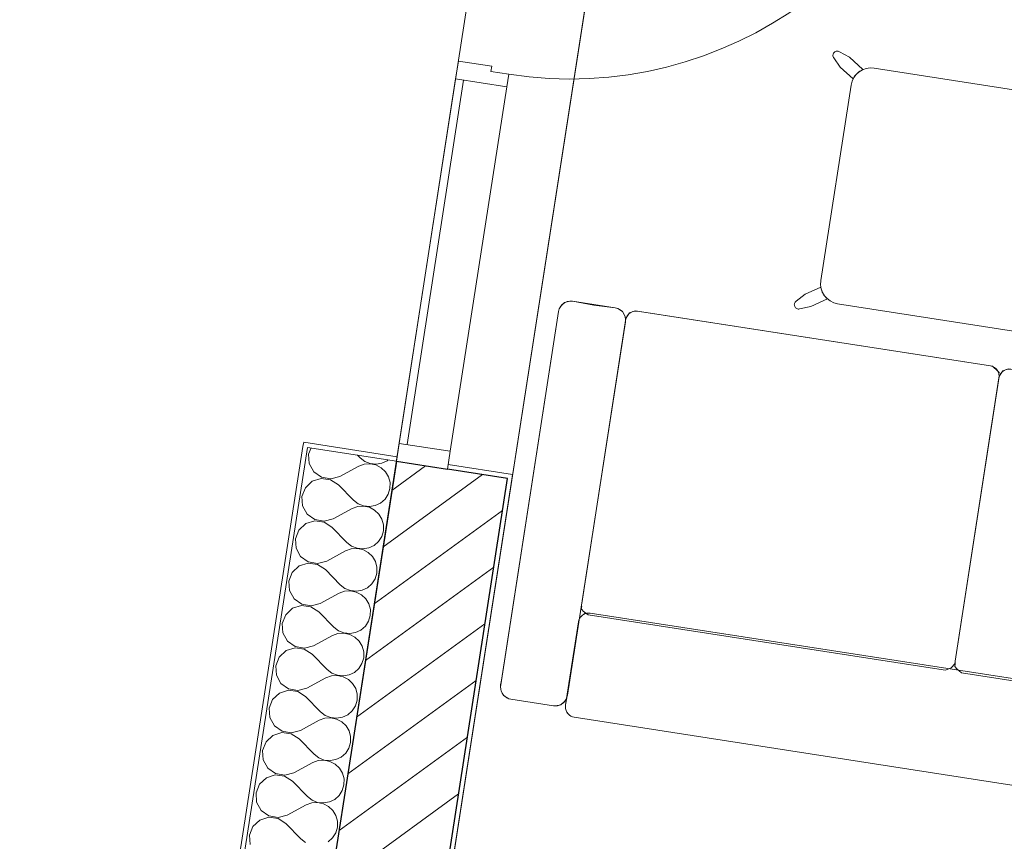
# Model space of a CAD drawing. Header units: metres. Extents: x 5509548 to 5517943, y 5680530 to 5684871.
# Tile 124 of 124: x 5516178.62 to 5516180.81, y 5683298.64 to 5683300.47. Entities that reach past the tile are written whole.
import ezdxf

# ---------------------------------------------------------------- set-up
doc = ezdxf.new("R2010")
doc.units = ezdxf.units.M
for name, color, linetype in [('Nowe_A-Balkony', 7, 'CONTINUOUS'), ('Nowe_A-Meble-Salon', 7, 'CONTINUOUS'), ('Nowe_A-Posadzki', 7, 'CONTINUOUS'), ('Nowe_A-Ściany-Zewnętrzne', 7, 'CONTINUOUS'), ('Nowe_Drzwi Archicad', 7, 'CONTINUOUS')]:
    doc.layers.add(name, color=color, linetype=linetype)
for name, color, linetype, lineweight in [('Nowe_A-Balkony_Nr_pióra__89', 7, 'CONTINUOUS', 13), ('Nowe_A-Meble-Salon_Nr_pióra__1', 7, 'CONTINUOUS', 13), ('Nowe_A-Meble-Salon_Nr_pióra__2', 8, 'CONTINUOUS', 13), ('Nowe_A-Posadzki_Nr_pióra__89', 7, 'CONTINUOUS', 13), ('Nowe_A-Ściany-Zewnętrzne_Nr_pióra__174', 7, 'CONTINUOUS', 5), ('Nowe_A-Ściany-Zewnętrzne_Nr_pióra__27', 7, 'CONTINUOUS', 25), ('Nowe_A-Ściany-Zewnętrzne_Nr_pióra__47', 7, 'CONTINUOUS', 15), ('Nowe_A-Ściany-Zewnętrzne_Nr_pióra__67', 7, 'CONTINUOUS', 13), ('Nowe_Drzwi Archicad_Nr_pióra__23', 7, 'CONTINUOUS', 15), ('Nowe_Drzwi Archicad_Nr_pióra__27', 7, 'CONTINUOUS', 25), ('Nowe_Drzwi Archicad_Nr_pióra__3', 7, 'CONTINUOUS', 13), ('Nowe_Drzwi Archicad_Nr_pióra__47', 7, 'CONTINUOUS', 15)]:
    doc.layers.add(name, color=color, linetype=linetype, lineweight=lineweight)
doc.layers.add('Nowe_A-Strefy-Parter_Nr_pióra__94', color=7, linetype='CONTINUOUS', lineweight=13, true_color=0xe4ad2c)
pattern_1 = [(0, (0, 0), (0, 86.60254037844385), [0, -50]), (0, (25, 43.30126941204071), (0, 86.60254037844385), [0, -50])]

# ---------------------------------------------------------------- blocks, each defined once
blk = doc.blocks.new('Strop_3', base_point=(64980.07224493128, -101542.597843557))
at = {"layer": 'Nowe_A-Balkony_Nr_pióra__89', "color": 7, "linetype": 'Continuous', "lineweight": 13, "flags": 128}
blk.add_lwpolyline([(64980.07224493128, -101542.597843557), (63270.07233025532, -101542.597843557), (63270.07233025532, -107892.5958496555), (64980.07224493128, -107892.5958496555)], close=True, dxfattribs=at)
blk = doc.blocks.new('Strop_4', base_point=(65240.07224493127, -99177.59784355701))
at = {"layer": 'Nowe_A-Posadzki_Nr_pióra__89', "color": 7, "linetype": 'Continuous', "lineweight": 13, "flags": 128}
blk.add_lwpolyline([(65240.07224493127, -99177.59784355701), (65240.07224493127, -116907.597843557), (90770.07224493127, -116907.597843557), (90770.07224493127, -99177.59784355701)], close=True, dxfattribs=at)
blk = doc.blocks.new('*X178')
at = {"layer": 'Nowe_A-Ściany-Zewnętrzne_Nr_pióra__174', "color": 7, "linetype": 'Continuous', "lineweight": 5}
for p, q in [((64788.1085375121, -103842.5978535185), (64784.83414969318, -103857.1428571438)), ((64892.42493851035, -103842.5978535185), (64899.11986397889, -103847.61904762)), ((64899.11986397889, -103847.61904762), (64910.61749295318, -103853.9766954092)), ((64948.98717805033, -103852.1155805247), (64959.81552709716, -103844.6750150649)), ((64959.81552709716, -103844.6750150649), (64961.53676694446, -103842.5978535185)), ((64784.83414969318, -103857.1428571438), (64789.427959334, -103877.5488021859)), ((64861.02462588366, -103895.238095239), (64899.11986397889, -103866.6666666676)), ((64910.61749295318, -103860.3090188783), (64899.11986397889, -103866.6666666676)), ((64910.61749295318, -103853.9766954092), (64923.41483563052, -103856.9504435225)), ((64923.41483563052, -103857.335270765), (64910.61749295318, -103860.3090188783)), ((64923.41483563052, -103856.9504435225), (64936.53771625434, -103856.3139204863)), ((64936.53771625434, -103857.9717938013), (64923.41483563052, -103857.335270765)), ((64936.53771625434, -103856.3139204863), (64948.98717805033, -103852.1155805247)), ((64948.98717805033, -103862.1701337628), (64936.53771625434, -103857.9717938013)), ((64959.81552709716, -103869.6106992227), (64948.98717805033, -103862.1701337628)), ((64968.19847390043, -103879.7270899), (64959.81552709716, -103869.6106992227)), ((64789.427959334, -103877.5488021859), (64802.3230586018, -103894.0176240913)), ((64973.49788101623, -103891.7492129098), (64968.19847390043, -103879.7270899)), ((64975.31034016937, -103904.7619047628), (64973.49788101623, -103891.7492129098)), ((64802.3230586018, -103894.0176240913), (64821.03146698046, -103903.3718282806)), ((64821.03146698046, -103906.151981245), (64802.3230586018, -103915.5061854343)), ((64821.03146698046, -103903.3718282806), (64841.94358406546, -103903.8066145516)), ((64841.94358406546, -103905.717194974), (64821.03146698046, -103906.151981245)), ((64841.94358406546, -103903.8066145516), (64861.02462588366, -103895.238095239)), ((64861.02462588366, -103914.2857142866), (64841.94358406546, -103905.717194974)), ((64861.02462588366, -103914.2857142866), (64899.11986397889, -103942.8571428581)), ((64973.49788101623, -103917.7745966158), (64975.31034016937, -103904.7619047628)), ((64789.427959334, -103931.9750073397), (64784.83414969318, -103952.3809523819)), ((64802.3230586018, -103915.5061854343), (64789.427959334, -103931.9750073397)), ((64959.81552709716, -103939.913110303), (64968.19847390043, -103929.7967196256)), ((64968.19847390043, -103929.7967196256), (64973.49788101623, -103917.7745966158)), ((64784.83414969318, -103952.3809523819), (64789.427959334, -103972.786897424)), ((64899.11986397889, -103942.8571428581), (64910.61749295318, -103949.2147906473)), ((64910.61749295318, -103955.5471141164), (64899.11986397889, -103961.9047619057)), ((64910.61749295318, -103949.2147906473), (64923.41483563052, -103952.1885387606)), ((64923.41483563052, -103952.5733660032), (64910.61749295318, -103955.5471141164)), ((64923.41483563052, -103952.1885387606), (64936.53771625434, -103951.5520157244)), ((64936.53771625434, -103953.2098890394), (64923.41483563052, -103952.5733660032)), ((64936.53771625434, -103951.5520157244), (64948.98717805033, -103947.3536757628)), ((64948.98717805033, -103957.4082290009), (64936.53771625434, -103953.2098890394)), ((64948.98717805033, -103947.3536757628), (64959.81552709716, -103939.913110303)), ((64959.81552709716, -103964.8487944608), (64948.98717805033, -103957.4082290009)), ((64789.427959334, -103972.786897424), (64802.3230586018, -103989.2557193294)), ((64861.02462588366, -103990.4761904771), (64899.11986397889, -103961.9047619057)), ((64968.19847390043, -103974.9651851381), (64959.81552709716, -103964.8487944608)), ((64973.49788101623, -103986.9873081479), (64968.19847390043, -103974.9651851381)), ((64802.3230586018, -103989.2557193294), (64821.03146698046, -103998.6099235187)), ((64821.03146698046, -104001.3900764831), (64802.3230586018, -104010.7442806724)), ((64821.03146698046, -103998.6099235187), (64841.94358406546, -103999.0447097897)), ((64841.94358406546, -104000.9552902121), (64821.03146698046, -104001.3900764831)), ((64841.94358406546, -103999.0447097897), (64861.02462588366, -103990.4761904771)), ((64861.02462588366, -104009.5238095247), (64841.94358406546, -104000.9552902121)), ((64975.31034016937, -104000.0000000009), (64973.49788101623, -103986.9873081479)), ((64973.49788101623, -104013.0126918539), (64975.31034016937, -104000.0000000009)), ((64802.3230586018, -104010.7442806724), (64789.427959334, -104027.2131025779)), ((64861.02462588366, -104009.5238095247), (64899.11986397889, -104038.0952380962)), ((64968.19847390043, -104025.0348148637), (64973.49788101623, -104013.0126918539)), ((64789.427959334, -104027.2131025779), (64784.83414969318, -104047.61904762)), ((64899.11986397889, -104038.0952380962), (64910.61749295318, -104044.4528858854)), ((64910.61749295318, -104044.4528858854), (64923.41483563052, -104047.4266339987)), ((64936.53771625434, -104046.7901109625), (64948.98717805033, -104042.5917710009)), ((64948.98717805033, -104042.5917710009), (64959.81552709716, -104035.1512055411)), ((64959.81552709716, -104035.1512055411), (64968.19847390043, -104025.0348148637)), ((64784.83414969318, -104047.61904762), (64789.427959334, -104068.0249926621)), ((64789.427959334, -104068.0249926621), (64802.3230586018, -104084.4938145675)), ((64861.02462588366, -104085.7142857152), (64899.11986397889, -104057.1428571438)), ((64910.61749295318, -104050.7852093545), (64899.11986397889, -104057.1428571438)), ((64923.41483563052, -104047.8114612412), (64910.61749295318, -104050.7852093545)), ((64923.41483563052, -104047.4266339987), (64936.53771625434, -104046.7901109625)), ((64936.53771625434, -104048.4479842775), (64923.41483563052, -104047.8114612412)), ((64948.98717805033, -104052.646324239), (64936.53771625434, -104048.4479842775)), ((64959.81552709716, -104060.0868896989), (64948.98717805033, -104052.646324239)), ((64968.19847390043, -104070.2032803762), (64959.81552709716, -104060.0868896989)), ((64802.3230586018, -104084.4938145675), (64821.03146698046, -104093.8480187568)), ((64841.94358406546, -104094.2828050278), (64861.02462588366, -104085.7142857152)), ((64973.49788101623, -104082.225403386), (64968.19847390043, -104070.2032803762)), ((64975.31034016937, -104095.238095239), (64973.49788101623, -104082.225403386)), ((64802.3230586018, -104105.9823759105), (64789.427959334, -104122.4511978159)), ((64821.03146698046, -104096.6281717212), (64802.3230586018, -104105.9823759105)), ((64821.03146698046, -104093.8480187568), (64841.94358406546, -104094.2828050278)), ((64841.94358406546, -104096.1933854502), (64821.03146698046, -104096.6281717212)), ((64861.02462588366, -104104.7619047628), (64841.94358406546, -104096.1933854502)), ((64861.02462588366, -104104.7619047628), (64899.11986397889, -104133.3333333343)), ((64968.19847390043, -104120.2729101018), (64973.49788101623, -104108.250787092)), ((64973.49788101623, -104108.250787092), (64975.31034016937, -104095.238095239)), ((64789.427959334, -104122.4511978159), (64784.83414969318, -104142.8571428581)), ((64899.11986397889, -104133.3333333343), (64910.61749295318, -104139.6909811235)), ((64948.98717805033, -104137.829866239), (64959.81552709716, -104130.3893007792)), ((64959.81552709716, -104130.3893007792), (64968.19847390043, -104120.2729101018)), ((64784.83414969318, -104142.8571428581), (64789.427959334, -104163.2630879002)), ((64861.02462588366, -104180.9523809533), (64899.11986397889, -104152.3809523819)), ((64910.61749295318, -104146.0233045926), (64899.11986397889, -104152.3809523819)), ((64910.61749295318, -104139.6909811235), (64923.41483563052, -104142.6647292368)), ((64923.41483563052, -104143.0495564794), (64910.61749295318, -104146.0233045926)), ((64923.41483563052, -104142.6647292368), (64936.53771625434, -104142.0282062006)), ((64936.53771625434, -104143.6860795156), (64923.41483563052, -104143.0495564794)), ((64936.53771625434, -104142.0282062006), (64948.98717805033, -104137.829866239)), ((64948.98717805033, -104147.8844194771), (64936.53771625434, -104143.6860795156)), ((64959.81552709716, -104155.324984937), (64948.98717805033, -104147.8844194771)), ((64968.19847390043, -104165.4413756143), (64959.81552709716, -104155.324984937)), ((64789.427959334, -104163.2630879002), (64802.3230586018, -104179.7319098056)), ((64973.49788101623, -104177.4634986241), (64968.19847390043, -104165.4413756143)), ((64975.31034016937, -104190.4761904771), (64973.49788101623, -104177.4634986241)), ((64802.3230586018, -104179.7319098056), (64821.03146698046, -104189.0861139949)), ((64821.03146698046, -104191.8662669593), (64802.3230586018, -104201.2204711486)), ((64821.03146698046, -104189.0861139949), (64841.94358406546, -104189.5209002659)), ((64841.94358406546, -104191.4314806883), (64821.03146698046, -104191.8662669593)), ((64841.94358406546, -104189.5209002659), (64861.02462588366, -104180.9523809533)), ((64861.02462588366, -104200.0000000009), (64841.94358406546, -104191.4314806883)), ((64973.49788101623, -104203.4888823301), (64975.31034016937, -104190.4761904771)), ((64789.427959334, -104217.689293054), (64784.83414969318, -104238.0952380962)), ((64802.3230586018, -104201.2204711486), (64789.427959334, -104217.689293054)), ((64861.02462588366, -104200.0000000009), (64899.11986397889, -104228.5714285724)), ((64959.81552709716, -104225.6273960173), (64968.19847390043, -104215.51100534)), ((64968.19847390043, -104215.51100534), (64973.49788101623, -104203.4888823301)), ((64784.83414969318, -104238.0952380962), (64789.427959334, -104258.5011831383)), ((64899.11986397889, -104228.5714285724), (64910.61749295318, -104234.9290763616)), ((64910.61749295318, -104241.2613998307), (64899.11986397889, -104247.61904762)), ((64910.61749295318, -104234.9290763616), (64923.41483563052, -104237.9028244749)), ((64923.41483563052, -104238.2876517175), (64910.61749295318, -104241.2613998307)), ((64923.41483563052, -104237.9028244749), (64936.53771625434, -104237.2663014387)), ((64936.53771625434, -104238.9241747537), (64923.41483563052, -104238.2876517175)), ((64936.53771625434, -104237.2663014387), (64948.98717805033, -104233.0679614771)), ((64948.98717805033, -104243.1225147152), (64936.53771625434, -104238.9241747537)), ((64948.98717805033, -104233.0679614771), (64959.81552709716, -104225.6273960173)), ((64959.81552709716, -104250.5630801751), (64948.98717805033, -104243.1225147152)), ((64789.427959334, -104258.5011831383), (64802.3230586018, -104274.9700050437)), ((64861.02462588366, -104276.1904761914), (64899.11986397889, -104247.61904762)), ((64968.19847390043, -104260.6794708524), (64959.81552709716, -104250.5630801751)), ((64973.49788101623, -104272.7015938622), (64968.19847390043, -104260.6794708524)), ((64802.3230586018, -104274.9700050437), (64821.03146698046, -104284.324209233)), ((64821.03146698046, -104284.324209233), (64841.94358406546, -104284.758995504)), ((64841.94358406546, -104286.6695759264), (64821.03146698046, -104287.1043621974)), ((64841.94358406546, -104284.758995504), (64861.02462588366, -104276.1904761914)), ((64861.02462588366, -104295.238095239), (64841.94358406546, -104286.6695759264)), ((64975.31034016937, -104285.7142857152), (64973.49788101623, -104272.7015938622)), ((64973.49788101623, -104298.7269775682), (64975.31034016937, -104285.7142857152)), ((64802.3230586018, -104296.4585663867), (64789.427959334, -104312.9273882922)), ((64821.03146698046, -104287.1043621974), (64802.3230586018, -104296.4585663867)), ((64861.02462588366, -104295.238095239), (64899.11986397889, -104323.8095238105)), ((64968.19847390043, -104310.749100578), (64973.49788101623, -104298.7269775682)), ((64789.427959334, -104312.9273882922), (64784.83414969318, -104333.3333333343)), ((64899.11986397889, -104323.8095238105), (64910.61749295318, -104330.1671715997)), ((64910.61749295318, -104330.1671715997), (64923.41483563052, -104333.140919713)), ((64936.53771625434, -104332.5043966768), (64948.98717805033, -104328.3060567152)), ((64948.98717805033, -104328.3060567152), (64959.81552709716, -104320.8654912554)), ((64959.81552709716, -104320.8654912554), (64968.19847390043, -104310.749100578)), ((64784.83414969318, -104333.3333333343), (64789.427959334, -104353.7392783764)), ((64861.02462588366, -104371.4285714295), (64899.11986397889, -104342.8571428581)), ((64910.61749295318, -104336.4994950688), (64899.11986397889, -104342.8571428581)), ((64923.41483563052, -104333.5257469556), (64910.61749295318, -104336.4994950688)), ((64923.41483563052, -104333.140919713), (64936.53771625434, -104332.5043966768)), ((64936.53771625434, -104334.1622699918), (64923.41483563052, -104333.5257469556)), ((64948.98717805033, -104338.3606099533), (64936.53771625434, -104334.1622699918)), ((64959.81552709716, -104345.8011754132), (64948.98717805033, -104338.3606099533)), ((64968.19847390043, -104355.9175660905), (64959.81552709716, -104345.8011754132)), ((64789.427959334, -104353.7392783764), (64802.3230586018, -104370.2081002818)), ((64802.3230586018, -104370.2081002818), (64821.03146698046, -104379.5623044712)), ((64841.94358406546, -104379.9970907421), (64861.02462588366, -104371.4285714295)), ((64973.49788101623, -104367.9396891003), (64968.19847390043, -104355.9175660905)), ((64975.31034016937, -104380.9523809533), (64973.49788101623, -104367.9396891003)), ((64802.3230586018, -104391.6966616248), (64789.427959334, -104408.1654835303)), ((64821.03146698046, -104382.3424574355), (64802.3230586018, -104391.6966616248)), ((64821.03146698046, -104379.5623044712), (64841.94358406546, -104379.9970907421)), ((64841.94358406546, -104381.9076711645), (64821.03146698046, -104382.3424574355)), ((64861.02462588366, -104390.4761904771), (64841.94358406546, -104381.9076711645)), ((64861.02462588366, -104390.4761904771), (64899.11986397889, -104419.0476190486)), ((64968.19847390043, -104405.9871958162), (64973.49788101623, -104393.9650728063)), ((64973.49788101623, -104393.9650728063), (64975.31034016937, -104380.9523809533)), ((64789.427959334, -104408.1654835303), (64784.83414969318, -104428.5714285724)), ((64948.98717805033, -104423.5441519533), (64959.81552709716, -104416.1035864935)), ((64959.81552709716, -104416.1035864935), (64968.19847390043, -104405.9871958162)), ((64784.83414969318, -104428.5714285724), (64789.427959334, -104448.9773736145)), ((64861.02462588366, -104466.6666666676), (64899.11986397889, -104438.0952380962)), ((64899.11986397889, -104419.0476190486), (64910.61749295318, -104425.4052668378)), ((64910.61749295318, -104431.7375903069), (64899.11986397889, -104438.0952380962)), ((64910.61749295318, -104425.4052668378), (64923.41483563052, -104428.3790149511)), ((64923.41483563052, -104428.7638421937), (64910.61749295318, -104431.7375903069)), ((64923.41483563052, -104428.3790149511), (64936.53771625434, -104427.7424919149)), ((64936.53771625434, -104429.4003652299), (64923.41483563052, -104428.7638421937)), ((64936.53771625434, -104427.7424919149), (64948.98717805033, -104423.5441519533)), ((64948.98717805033, -104433.5987051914), (64936.53771625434, -104429.4003652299)), ((64959.81552709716, -104441.0392706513), (64948.98717805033, -104433.5987051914)), ((64789.427959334, -104448.9773736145), (64802.3230586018, -104465.4461955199)), ((64968.19847390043, -104451.1556613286), (64959.81552709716, -104441.0392706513)), ((64973.49788101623, -104463.1777843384), (64968.19847390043, -104451.1556613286)), ((64802.3230586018, -104465.4461955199), (64821.03146698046, -104474.8003997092)), ((64821.03146698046, -104477.5805526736), (64802.3230586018, -104486.9347568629)), ((64821.03146698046, -104474.8003997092), (64841.94358406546, -104475.2351859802)), ((64841.94358406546, -104477.1457664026), (64821.03146698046, -104477.5805526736)), ((64841.94358406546, -104475.2351859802), (64861.02462588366, -104466.6666666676)), ((64861.02462588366, -104485.7142857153), (64841.94358406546, -104477.1457664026)), ((64975.31034016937, -104476.1904761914), (64973.49788101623, -104463.1777843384)), ((64973.49788101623, -104489.2031680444), (64975.31034016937, -104476.1904761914)), ((64789.427959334, -104503.4035787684), (64784.83414969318, -104523.8095238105)), ((64802.3230586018, -104486.9347568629), (64789.427959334, -104503.4035787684)), ((64861.02462588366, -104485.7142857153), (64899.11986397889, -104514.2857142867)), ((64959.81552709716, -104511.3416817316), (64968.19847390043, -104501.2252910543)), ((64968.19847390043, -104501.2252910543), (64973.49788101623, -104489.2031680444)), ((64784.83414969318, -104523.8095238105), (64789.427959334, -104544.2154688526)), ((64899.11986397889, -104514.2857142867), (64910.61749295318, -104520.6433620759)), ((64910.61749295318, -104526.975685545), (64899.11986397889, -104533.3333333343)), ((64910.61749295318, -104520.6433620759), (64923.41483563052, -104523.6171101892)), ((64923.41483563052, -104524.0019374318), (64910.61749295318, -104526.975685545)), ((64923.41483563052, -104523.6171101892), (64936.53771625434, -104522.980587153)), ((64936.53771625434, -104524.638460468), (64923.41483563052, -104524.0019374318)), ((64936.53771625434, -104522.980587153), (64948.98717805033, -104518.7822471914)), ((64948.98717805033, -104528.8368004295), (64936.53771625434, -104524.638460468)), ((64948.98717805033, -104518.7822471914), (64959.81552709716, -104511.3416817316)), ((64789.427959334, -104544.2154688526), (64802.3230586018, -104560.684290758)), ((64861.02462588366, -104561.9047619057), (64899.11986397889, -104533.3333333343)), ((64959.81552709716, -104536.2773658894), (64948.98717805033, -104528.8368004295)), ((64968.19847390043, -104546.3937565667), (64959.81552709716, -104536.2773658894)), ((64973.49788101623, -104558.4158795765), (64968.19847390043, -104546.3937565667)), ((64802.3230586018, -104560.684290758), (64821.03146698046, -104570.0384949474)), ((64821.03146698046, -104570.0384949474), (64841.94358406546, -104570.4732812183)), ((64841.94358406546, -104570.4732812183), (64861.02462588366, -104561.9047619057)), ((64975.31034016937, -104571.4285714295), (64973.49788101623, -104558.4158795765)), ((64973.49788101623, -104584.4412632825), (64975.31034016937, -104571.4285714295)), ((64802.3230586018, -104582.172852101), (64789.427959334, -104598.6416740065)), ((64821.03146698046, -104572.8186479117), (64802.3230586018, -104582.172852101)), ((64841.94358406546, -104572.3838616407), (64821.03146698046, -104572.8186479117)), ((64861.02462588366, -104580.9523809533), (64841.94358406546, -104572.3838616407)), ((64861.02462588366, -104580.9523809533), (64899.11986397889, -104609.5238095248)), ((64968.19847390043, -104596.4633862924), (64973.49788101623, -104584.4412632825)), ((64789.427959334, -104598.6416740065), (64784.83414969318, -104619.0476190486)), ((64899.11986397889, -104609.5238095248), (64910.61749295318, -104615.881457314)), ((64936.53771625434, -104618.2186823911), (64948.98717805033, -104614.0203424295)), ((64948.98717805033, -104614.0203424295), (64959.81552709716, -104606.5797769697)), ((64959.81552709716, -104606.5797769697), (64968.19847390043, -104596.4633862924)), ((64784.83414969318, -104619.0476190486), (64789.427959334, -104639.4535640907)), ((64861.02462588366, -104657.1428571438), (64899.11986397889, -104628.5714285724)), ((64910.61749295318, -104622.2137807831), (64899.11986397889, -104628.5714285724)), ((64910.61749295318, -104615.881457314), (64923.41483563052, -104618.8552054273)), ((64923.41483563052, -104619.2400326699), (64910.61749295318, -104622.2137807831)), ((64923.41483563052, -104618.8552054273), (64936.53771625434, -104618.2186823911)), ((64936.53771625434, -104619.8765557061), (64923.41483563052, -104619.2400326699)), ((64948.98717805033, -104624.0748956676), (64936.53771625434, -104619.8765557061)), ((64959.81552709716, -104631.5154611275), (64948.98717805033, -104624.0748956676)), ((64968.19847390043, -104641.6318518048), (64959.81552709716, -104631.5154611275)), ((64789.427959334, -104639.4535640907), (64802.3230586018, -104655.9223859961)), ((64802.3230586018, -104655.9223859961), (64821.03146698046, -104665.2765901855)), ((64841.94358406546, -104665.7113764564), (64861.02462588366, -104657.1428571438)), ((64973.49788101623, -104653.6539748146), (64968.19847390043, -104641.6318518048)), ((64975.31034016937, -104666.6666666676), (64973.49788101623, -104653.6539748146)), ((64802.3230586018, -104677.4109473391), (64789.427959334, -104693.8797692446)), ((64821.03146698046, -104668.0567431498), (64802.3230586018, -104677.4109473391)), ((64821.03146698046, -104665.2765901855), (64841.94358406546, -104665.7113764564)), ((64841.94358406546, -104667.6219568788), (64821.03146698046, -104668.0567431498)), ((64861.02462588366, -104676.1904761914), (64841.94358406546, -104667.6219568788)), ((64861.02462588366, -104676.1904761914), (64899.11986397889, -104704.7619047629)), ((64968.19847390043, -104691.7014815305), (64973.49788101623, -104679.6793585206)), ((64973.49788101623, -104679.6793585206), (64975.31034016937, -104666.6666666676)), ((64789.427959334, -104693.8797692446), (64784.83414969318, -104714.2857142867)), ((64959.81552709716, -104701.8178722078), (64968.19847390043, -104691.7014815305)), ((64784.83414969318, -104714.2857142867), (64789.427959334, -104734.6916593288)), ((64899.11986397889, -104704.7619047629), (64910.61749295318, -104711.1195525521))]:
    blk.add_line(p, q, dxfattribs=at)
blk = doc.blocks.new('WSC Drzwi panel boczny 2 26')
at = {"layer": 'Nowe_Drzwi Archicad_Nr_pióra__23', "color": 7, "linetype": 'Continuous', "lineweight": 15}
for p, q in [((-860, 0), (-900, 0)), ((-900, 0), (-900, -115)), ((-860, -115), (-860, 0)), ((-40.00000000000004, 0), (-860, 0)), ((-12, 0), (-40, 0)), ((-40, 0), (-40, -115)), ((-12, -40), (-12, 0)), ((0, -40), (-12, -40)), ((0, -115), (0, -40)), ((-900, -115), (-860, -115)), ((-40, -115), (0, -115))]:
    blk.add_line(p, q, dxfattribs=at)
at = {"layer": 'Nowe_Drzwi Archicad_Nr_pióra__23', "color": 7, "linetype": 'Continuous', "lineweight": 15, "flags": 128}
blk.add_lwpolyline([(-40.00000000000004, -115), (-860, -115), (-860, 0), (-40.00000000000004, 0)], close=True, dxfattribs=at)
at = {"layer": 'Nowe_Drzwi Archicad_Nr_pióra__27', "color": 7, "linetype": 'Continuous', "lineweight": 25}
blk.add_line((-900, -115), (-900, 0), dxfattribs=at)
blk.add_line((-900, -115), (-900, 0), dxfattribs=at)
at = {"layer": 'Nowe_Drzwi Archicad_Nr_pióra__3', "color": 7, "linetype": 'Continuous', "lineweight": 13}
blk.add_line((-860, -97), (-40, -97), dxfattribs=at)
blk.add_arc((872, 0), 884, 90, 180, dxfattribs=at)
at = {"layer": 'Nowe_Drzwi Archicad_Nr_pióra__47', "color": 7, "linetype": 'Continuous', "lineweight": 15}
for p, q in [((-900, 145), (-890.0000000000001, 145)), ((-890.0000000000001, -1.387778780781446e-13), (-890.0000000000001, 145)), ((-889.9999999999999, -115), (-889.9999999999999, -325)), ((-900, -325), (-889.9999999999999, -325))]:
    blk.add_line(p, q, dxfattribs=at)
blk = doc.blocks.new('Ściana_50', base_point=(65105.07224493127, -99042.597843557))
at = {"layer": 'Nowe_A-Ściany-Zewnętrzne', "linetype": 'Continuous', "lineweight": 0, "true_color": 0x000000}
h = blk.add_hatch(dxfattribs=at)
h.set_pattern_fill('Tynk', color=18, style=0, pattern_type=2)
h.set_pattern_definition(pattern_1)
h.paths.add_polyline_path([(64770.07224493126, -103832.597843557), (64770.07224493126, -103842.597843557), (64780.07224493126, -103842.597843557), (64980.07224493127, -103842.597843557), (64980.07224493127, -103832.597843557)])
h = blk.add_hatch(dxfattribs=at)
h.set_pattern_fill('Tynk', color=18, style=0, pattern_type=2)
h.set_pattern_definition(pattern_1)
h.paths.add_polyline_path([(64780.07224676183, -103842.5978224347), (64770.07224493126, -103842.5978224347), (64770.07224493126, -106392.5958478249), (64780.07224676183, -106392.5958478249)])
h = blk.add_hatch(dxfattribs=at)
h.set_pattern_fill('Bloczki_ceramiczne', color=18, style=0, pattern_type=2)
h.set_pattern_definition([(45, (0, 0), (-63.63960862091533, 63.63960862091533), [])])
h.paths.add_polyline_path([(64980.07224967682, -106392.5958756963), (65095.0722322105, -106392.5958375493), (65230.0722564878, -106392.5958375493), (65230.0722564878, -103842.5978585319), (65095.0722322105, -103842.5978585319), (64980.07224967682, -103842.5978585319)])
h = blk.add_hatch(dxfattribs=at)
h.set_pattern_fill('Tynk', color=18, style=0, pattern_type=2)
h.set_pattern_definition(pattern_1)
h.paths.add_polyline_path([(65240.07224493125, -103842.597843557), (65240.07224493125, -103832.597843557), (65095.07224493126, -103832.597843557), (65095.07224493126, -103842.597843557), (65230.07224493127, -103842.597843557)])
h = blk.add_hatch(dxfattribs=at)
h.set_pattern_fill('Tynk', color=18, style=0, pattern_type=2)
h.set_pattern_definition(pattern_1)
h.paths.add_polyline_path([(65230.07222878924, -106392.5958480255), (65240.07223041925, -106392.5958480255), (65240.0723067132, -103842.5978737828), (65230.07222878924, -103842.5978737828)])
at = {"layer": 'Nowe_A-Ściany-Zewnętrzne_Nr_pióra__27', "color": 7, "linetype": 'Continuous', "lineweight": 25}
for p, q in [((64980.07224493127, -103842.597843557), (65095.07224493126, -103842.597843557)), ((64980.07231855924, -103842.5978585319), (64980.07224226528, -106392.5958479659)), ((65230.07224493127, -103842.597843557), (65095.07224493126, -103842.597843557)), ((65230.07222968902, -106392.5958479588), (65230.072267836, -103842.5978567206))]:
    blk.add_line(p, q, dxfattribs=at)
at = {"layer": 'Nowe_A-Ściany-Zewnętrzne_Nr_pióra__47', "color": 7, "linetype": 'Continuous', "lineweight": 15}
for p, q in [((64980.07224493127, -103832.597843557), (64770.07224493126, -103832.597843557)), ((64770.07224493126, -103842.597843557), (64770.07224493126, -103832.597843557)), ((64980.07224493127, -103842.597843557), (64980.07224493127, -103832.597843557)), ((65095.07224493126, -103832.597843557), (65240.07224493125, -103832.597843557)), ((65095.07224493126, -103842.597843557), (65095.07224493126, -103832.597843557)), ((65240.07224493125, -103842.597843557), (65240.07224493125, -103832.597843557))]:
    blk.add_line(p, q, dxfattribs=at)
at = {"layer": 'Nowe_A-Ściany-Zewnętrzne_Nr_pióra__47', "color": 7, "linetype": 'Continuous', "lineweight": 15, "flags": 128}
for points in [[(64770.07224493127, -103842.5978840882), (64770.07224493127, -106392.5957530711)], [(65240.07224493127, -106392.5959405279), (65240.07224493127, -103842.597755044)]]:
    blk.add_lwpolyline(points, dxfattribs=at)
at = {"layer": 'Nowe_A-Ściany-Zewnętrzne_Nr_pióra__67', "color": 7, "linetype": 'Continuous', "lineweight": 13}
for p, q in [((64780.07224493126, -103842.597843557), (64980.07224493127, -103842.597843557)), ((64780.07224664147, -103842.5978535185), (64780.07224664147, -106392.5958482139))]:
    blk.add_line(p, q, dxfattribs=at)
at = {"layer": 'Nowe_A-Ściany-Zewnętrzne', "color": 7, "lineweight": 25}
blk.add_blockref('*X178', (0, 0), dxfattribs=at)
at = {"layer": 'Nowe_Drzwi Archicad', "color": 7, "linetype": 'Continuous', "lineweight": 13, "xscale": -1, "zscale": 1000, "rotation": 270}
blk.add_blockref('WSC Drzwi panel boczny 2 26', (65095.07224493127, -102942.597843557), dxfattribs=at)
blk = doc.blocks.new('boxplay-2')
at = {"layer": 'Nowe_A-Meble-Salon_Nr_pióra__1', "color": 7, "linetype": 'Continuous', "lineweight": 13, "flags": 128}
for points in [[(965.7189, -430.5669000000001), (966.4309999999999, -433.5097000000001), (968.0154, -438.3264000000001), (970.7445, -442.8456), (974.4929999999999, -446.6726), (978.9802999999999, -449.5073), (983.9232, -451.2213), (988.9382999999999, -451.8280000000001), (1242.887, -451.8280000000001), (1247.902, -451.2213), (1252.845, -449.5073), (1257.332, -446.6726), (1261.081, -442.8456), (1263.81, -438.3264000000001), (1265.394, -433.5097000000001), (1265.887, -428.7751), (1265.887, 201.9233), (1265.394, 206.658), (1263.81, 211.4746), (1261.081, 215.9938), (1257.332, 219.8209), (1252.845, 222.6556), (1247.902, 224.3696), (1242.887, 224.9662), (1246.598, 227.7058), (1250.406, 228.6682), (1251.353, 229.0193), (1254.135, 230.3424), (1255.473, 231.1535), (1257.588, 232.7159), (1259.151, 234.141), (1260.576, 235.7036), (1262.138, 237.8186), (1262.949, 239.1565), (1264.272, 241.9382000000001), (1264.623, 242.8854), (1265.586, 246.6932), (1265.887, 250.4044), (1265.887, 437.2768000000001), (1265.586, 441.1923), (1264.623, 445.2077), (1262.949, 449.1379), (1260.576, 452.7754), (1257.588, 455.9215), (1254.135, 458.4199), (1250.406, 460.1818), (1246.598, 461.1943), (1242.887, 461.5114), (668.5908000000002, 461.5114), (664.8796000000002, 461.1943), (661.0718000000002, 460.1818), (657.3429000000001, 458.4199), (653.8900000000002, 455.9215), (650.9023000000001, 452.7754), (648.5289, 449.1379), (646.8546000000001, 445.2077), (645.8922000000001, 441.1923), (645.6078000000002, 437.4968000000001), (645.3233, 441.1923), (644.3609, 445.2077), (642.6866000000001, 449.1379), (640.3132, 452.7754), (637.3256000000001, 455.9215), (633.8726000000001, 458.4199), (630.1437000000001, 460.1818), (626.3359, 461.1943), (622.6247000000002, 461.5114), (-472.6309, 461.5114), (-476.3421000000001, 461.1943), (-480.1499, 460.1818), (-483.8788000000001, 458.4199), (-487.3317, 455.9215), (-490.3194, 452.7754), (-492.6929, 449.1379), (-494.3671, 445.2077), (-495.3295000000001, 441.1923), (-495.6309, 437.2768000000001), (-495.6309, 421.6060000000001), (-496.3924, 424.7112), (-498.3578, 429.2178), (-501.144, 433.3868000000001), (-504.6513, 436.991), (-508.7047, 439.8520000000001), (-513.0822, 441.8691), (-517.5521999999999, 443.0282), (-521.9088, 443.3911), (-618.0000000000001, 443.3911), (-622.3566000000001, 443.0282), (-626.8267000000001, 441.8691), (-631.2041, 439.8520000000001), (-635.2575, 436.991), (-638.7648000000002, 433.3868000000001), (-641.551, 429.2178), (-643.5165, 424.7112), (-644.6462000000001, 420.1043), (-645.0000000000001, 415.6098), (-645.0000000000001, -424.7086), (-644.4217000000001, -430.2666), (-642.5617, -435.9208000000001), (-639.3580000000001, -441.2259), (-634.9576000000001, -445.7184), (-629.6898000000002, -449.0461), (-623.8874000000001, -451.0581), (-618.0000000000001, -451.7995), (-521.9088, -451.7995), (-516.0215000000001, -451.0477), (-510.219, -449.0357), (-504.9513, -445.7081), (-500.5508, -441.2155), (-497.3471, -435.9105000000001), (-495.4871, -430.2563), (-494.9132, -424.7402), (-494.9132, -428.8101000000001), (-494.6118, -432.0054000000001), (-494.4818, -432.9567000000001), (-494.4206, -433.5448000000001), (-492.8362, -438.3615000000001), (-490.1070999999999, -442.8807), (-486.3586000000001, -446.7078), (-481.8712, -449.5425), (-476.9284000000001, -451.2565), (-471.9132, -451.8282000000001), (321.8814000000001, -451.8282000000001), (326.8966000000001, -451.2565), (331.8394000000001, -449.5425), (336.3268000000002, -446.7078), (340.0753, -442.8807), (342.8044, -438.3615000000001), (344.3888000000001, -433.5448000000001), (344.45, -432.9567000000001), (344.58, -432.0054000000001), (345.2592, -432.0054000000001), (345.3893, -432.9567000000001), (345.4505, -433.5448000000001), (347.0349000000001, -438.3615000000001), (349.764, -442.8807), (353.5125, -446.7078), (357.9999, -449.5425), (362.9427000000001, -451.2565), (367.9579000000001, -451.8282000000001), (942.9017000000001, -451.8282000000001), (947.9168999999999, -451.2565), (952.8597000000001, -449.5425), (957.3470000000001, -446.7078), (961.0955, -442.8807), (963.8246, -438.3615000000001), (965.4090999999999, -433.5448000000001), (965.4702, -432.9567000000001), (965.6003, -432.0054000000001)], [(-495.3295000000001, 246.6682), (-494.5038, 242.8233), (-492.6929, 239.1312), (-492.5115, 238.8669), (-492.3941, 238.6339), (-489.8627000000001, 235.0076), (-486.5412, 232.0542), (-485.5123, 231.4046), (-484.2594, 230.3669), (-482.3437000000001, 229.4042), (-480.1499, 228.6423), (-476.3421000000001, 227.6798), (-472.6309, 227.3783), (622.6247000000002, 227.3783), (626.3359, 227.6798), (630.1437000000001, 228.6423), (632.3375, 229.4087), (634.3609, 230.454), (635.2658000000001, 231.2482000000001), (636.5003, 232.0237), (639.8582000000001, 235.0094), (642.3868, 238.6305), (642.5074000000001, 238.8699), (642.6867000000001, 239.1312), (644.4916000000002, 242.8093), (645.3233, 246.6682), (645.6247000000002, 250.3766000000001), (645.6247000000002, 437.2768000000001), (645.3233, 441.1923), (644.3609, 445.2077), (642.6867000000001, 449.1379), (638.6308000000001, 454.8021000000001), (632.3518000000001, 459.3639000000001), (626.3359, 461.1943), (622.6247000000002, 461.5114), (-472.6309, 461.5114), (-476.3421000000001, 461.1943), (-483.6255, 458.7276), (-489.4936, 453.9251), (-492.6929, 449.1379), (-494.3671, 445.2077), (-495.3295000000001, 441.1923), (-495.6309, 437.2768000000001), (-495.6309, 250.3778)], [(649.6975000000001, 237.3677), (651.3710000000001, 235.0203), (655.0075, 231.7519), (656.1382000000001, 231.0743), (656.9585000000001, 230.3952), (658.8997000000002, 229.4193), (661.0718000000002, 228.6682), (664.8796000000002, 227.7058), (668.5908000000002, 227.4044), (1242.887, 227.4044), (1246.598, 227.7058), (1250.406, 228.6682), (1252.606, 229.4377), (1254.618, 230.4746), (1255.534, 231.2785), (1256.758, 232.0483), (1260.109, 235.022), (1261.859, 237.4249), (1262.466, 238.4539), (1262.949, 239.1565), (1263.969, 240.9985), (1264.623, 242.8854), (1265.363, 245.8112), (1265.388, 245.9), (1265.586, 246.6932), (1265.887, 250.4044), (1265.887, 437.2768000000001), (1265.586, 441.1923), (1264.623, 445.2077), (1262.949, 449.1379), (1258.893, 454.802), (1252.614, 459.3639000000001), (1246.598, 461.1943), (1242.887, 461.5114), (668.5908000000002, 461.5114), (664.8796000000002, 461.1943), (658.8628000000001, 459.3634), (652.5854, 454.8026), (648.5288000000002, 449.1379), (646.8546000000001, 445.2077), (645.8922000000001, 441.1923), (645.5908000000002, 437.2768000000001), (645.5908000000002, 250.4044), (645.8922000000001, 246.6932), (646.0835000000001, 245.9074000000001), (646.1406000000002, 245.7103), (646.8546000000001, 242.8854), (647.5051000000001, 241.0064), (648.5288000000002, 239.1565), (649.2666, 238.0828)], [(-645.0000000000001, 404.9705000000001), (-645.0000000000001, -424.7086), (-644.4217000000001, -430.2666), (-642.563, -435.5758000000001), (-641.4698000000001, -437.5132), (-635.2645, -446.4503), (-623.8874000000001, -451.0581), (-617.9871, -451.7833), (-569.9544000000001, -450.0322), (-521.9088, -451.7995), (-516.0215000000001, -451.0477), (-504.6774, -445.7746), (-498.9286000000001, -438.8854000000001), (-497.284, -435.5678), (-495.4871, -430.2563), (-494.9088, -424.6983), (-494.9088, 415.6098), (-495.2626, 420.1043), (-496.3924, 424.7112), (-498.3578, 429.2178), (-506.4546999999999, 438.9146000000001), (-517.5521999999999, 443.0282), (-521.9088, 443.3911), (-618.0000000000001, 443.3911), (-622.3566000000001, 443.0282), (-635.6371, 437.6898), (-641.551, 429.2178), (-643.5165, 424.7112), (-644.6462000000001, 420.1043), (-644.8427000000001, 417.6073), (-645.3036000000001, 415.6714)], [(-494.4408, -433.3522000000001), (-494.4206, -433.5448000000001), (-488.9181000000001, -445.3851), (-476.9933, -451.921), (321.8904000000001, -451.8445), (326.9853000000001, -451.9894), (340.1158, -442.8337), (343.5644, -440.1929999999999), (343.6177, -435.7528), (343.6228, -435.7328000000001), (344.2538, -433.8147000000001), (344.4731, -433.3366000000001), (344.8814, -428.8101000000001), (344.8814, 208.3985), (345.8605000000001, 213.5793), (338.3472, 224.6582), (326.8966000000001, 231.3348), (321.8883000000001, 231.9199), (-476.9967, 232.0064), (-488.7047000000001, 225.1692), (-493.9717, 220.3914), (-493.9022, 215.041), (-494.2658, 213.9358), (-494.4206, 213.6231), (-494.4915999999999, 212.9402000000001), (-494.6118, 212.0522), (-494.7182, 210.7631), (-494.9132, 208.8883), (-494.9506, -432.0364)], [(345.4303, -433.3522000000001), (345.4505, -433.5448000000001), (350.9529000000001, -445.3851), (362.8777000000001, -451.921), (942.9106, -451.8445), (948.0056000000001, -451.9894), (961.1360999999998, -442.8337), (964.5846999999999, -440.1929999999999), (964.6379, -435.7528), (964.6431, -435.7328000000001), (965.2740999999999, -433.8147000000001), (965.4934, -433.3366000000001), (965.9017, -428.8101000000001), (965.9017, 208.3985), (966.8806999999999, 213.5793), (959.3674, 224.6582), (947.9168, 231.3348), (942.9085, 231.9199), (362.8743000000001, 232.0064), (351.1664000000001, 225.1692), (345.8993, 220.3914), (345.9689000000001, 215.041), (345.6053, 213.9358), (345.4505, 213.6231), (345.3794, 212.9402000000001), (345.2592, 212.0522), (345.1529, 210.7631), (344.9578, 208.8883), (344.9204000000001, -432.0364)], [(966.2568999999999, -431.8368000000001), (966.4309999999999, -433.5097000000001), (969.3308, -441.1058), (976.0609, -447.9906), (983.9232, -451.2213), (988.9382999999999, -451.8280000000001), (1242.887, -451.8280000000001), (1247.902, -451.2213), (1253.28, -449.1772), (1254.947, -448.2015), (1259.575, -444.7169), (1263.852, -438.417), (1265.394, -433.5097000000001), (1265.887, -428.7751), (1265.887, 201.9233), (1265.394, 206.658), (1263.712, 211.5496), (1261.036, 215.7891), (1259.529, 217.7665), (1255.375, 221.0944), (1253.07, 222.4994), (1247.902, 224.3696), (1242.887, 224.9662), (988.9386999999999, 224.9055), (983.9232, 224.3694), (978.8489000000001, 222.4525), (976.8489000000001, 221.2939), (972.4278999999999, 218.06), (967.9854, 211.5768), (966.4309999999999, 206.6578), (965.9382999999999, 201.9231), (965.9152, -430.4720000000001)]]:
    blk.add_lwpolyline(points, close=True, dxfattribs=at)
blk = doc.blocks.new('Munich_Coffee_Table')
at = {"layer": 'Nowe_A-Meble-Salon_Nr_pióra__2', "color": 8, "linetype": 'Continuous', "lineweight": 13, "flags": 128}
for points in [[(20.26059964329, 545.3890318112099), (2.822336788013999, 563.6314879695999), (1.7692124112, 564.81766697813), (0.9438880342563, 566.15755266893), (0.3632400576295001, 567.61964163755), (0.04489085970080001, 569.15950908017), (0, 570.730373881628), (0.2254442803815, 572.284519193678), (0.7188350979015, 573.774740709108), (1.697277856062, 575.5889195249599), (2.978656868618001, 577.203435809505), (4.153587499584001, 578.2444606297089), (5.492323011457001, 579.0658382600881), (6.954206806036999, 579.6426091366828), (8.494838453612, 580), (10.06742058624, 580), (11.62417912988, 579.7700302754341), (13.12950863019, 579.2699555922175), (36.77000050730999, 570.437777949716), (70.85402675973, 547.9733061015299, 0.1721670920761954), (52.3190465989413, 524.2596008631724)], [(859.73940035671, 545.3890318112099), (877.177663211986, 563.6314879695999), (878.2307875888, 564.81766697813), (879.0561119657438, 566.15755266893), (879.6367599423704, 567.61964163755), (879.9551091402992, 569.15950908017), (880, 570.730373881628), (879.7745557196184, 572.284519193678), (879.2811649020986, 573.774740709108), (878.302722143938, 575.5889195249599), (877.0213431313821, 577.203435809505), (875.8464125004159, 578.2444606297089), (874.507676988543, 579.0658382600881), (873.045793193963, 579.6426091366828), (871.505161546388, 580), (869.93257941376, 580), (868.37582087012, 579.7700302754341), (866.87049136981, 579.2699555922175), (843.2299994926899, 570.437777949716), (809.14597324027, 547.9733061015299, -0.1721670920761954), (827.6809534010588, 524.2596008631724)], [(94.99999999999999, 24.99999999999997), (784.9999999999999, 24.99999999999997, 0.4142135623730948), (830.0000000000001, 69.99999999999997), (830.0000000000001, 510, 0.414213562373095), (784.9999999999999, 554.9999999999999), (94.99999999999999, 554.9999999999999, 0.414213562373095), (49.99999999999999, 510), (49.99999999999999, 69.99999999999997, 0.414213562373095)], [(20.26059964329, 34.61096818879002), (2.822336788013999, 16.36851203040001), (1.7692124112, 15.18233302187), (0.9438880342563, 13.84244733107), (0.3632400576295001, 12.38035836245), (0.04489085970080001, 10.84049091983), (0, 9.269626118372), (0.2254442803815, 7.715480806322), (0.7188350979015, 6.225259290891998), (1.697277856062, 4.41108047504), (2.978656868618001, 2.796564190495), (4.153587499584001, 1.755539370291), (5.492323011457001, 0.9341617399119), (6.954206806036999, 0.3573908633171), (8.494838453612, 0), (10.06742058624, 0), (11.62417912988, 0.2299697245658), (13.12950863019, 0.7300444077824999), (36.77000050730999, 9.562222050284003), (70.85402675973, 32.02669389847, -0.1721670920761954), (52.3190465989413, 55.74039913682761)], [(859.73940035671, 34.61096818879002), (877.177663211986, 16.36851203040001), (878.2307875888, 15.18233302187), (879.0561119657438, 13.84244733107), (879.6367599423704, 12.38035836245), (879.9551091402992, 10.84049091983), (880, 9.269626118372), (879.7745557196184, 7.715480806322), (879.2811649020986, 6.225259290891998), (878.302722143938, 4.41108047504), (877.0213431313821, 2.796564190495), (875.8464125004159, 1.755539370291), (874.507676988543, 0.9341617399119), (873.045793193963, 0.3573908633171), (871.505161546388, 0), (869.93257941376, 0), (868.37582087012, 0.2299697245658), (866.87049136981, 0.7300444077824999), (843.2299994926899, 9.562222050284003), (809.14597324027, 32.02669389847, 0.1721670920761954), (827.6809534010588, 55.74039913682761)]]:
    blk.add_lwpolyline(points, format="xyb", close=True, dxfattribs=at)

msp = doc.modelspace()

# ---------------------------------------------------------------- linework, layer by layer
at = {"layer": 'Nowe_A-Strefy-Parter_Nr_pióra__94', "color": 42, "linetype": 'Continuous', "lineweight": 13, "true_color": 0xe4ad2c, "flags": 128}
msp.add_lwpolyline([(5516182.630184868, 5683297.565652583), (5516182.037273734, 5683297.657611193), (5516182.057964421, 5683297.791016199), (5516183.273415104, 5683297.602503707), (5516183.833596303, 5683301.214320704), (5516180.08343346, 5683301.7959589), (5516179.026676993, 5683294.982429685), (5516182.154300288, 5683294.497345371)], close=True, dxfattribs=at)

# ---------------------------------------------------------------- block references
at = {"layer": 'Nowe_A-Balkony', "color": 7, "linetype": 'Continuous', "lineweight": 13, "xscale": 0.001, "yscale": 0.001, "zscale": 0.001, "rotation": 351.1838518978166}
msp.add_blockref('Strop_3', (5516179.814245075, 5683301.756758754), dxfattribs=at)
at = {"layer": 'Nowe_A-Meble-Salon', "color": 7, "linetype": 'Continuous', "lineweight": 13, "yscale": 0.001}
for name, p, xscale, rotation in [('Munich_Coffee_Table', (5516180.344943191, 5683299.823610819), 0.001, 351.1838518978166), ('boxplay-2', (5516180.394737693, 5683299.298360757), -0.001, 171.1838518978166)]:
    msp.add_blockref(name, p, dxfattribs=dict(at, xscale=xscale, rotation=rotation))
at = {"layer": 'Nowe_A-Posadzki', "color": 7, "linetype": 'Continuous', "lineweight": 13, "xscale": 0.001, "yscale": 0.001, "zscale": 0.001, "rotation": 351.1838518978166}
msp.add_blockref('Strop_4', (5516180.43364342, 5683304.05396808), dxfattribs=at)
at = {"layer": 'Nowe_A-Ściany-Zewnętrzne', "color": 7, "lineweight": 25, "xscale": 0.001, "yscale": 0.001, "zscale": 0.001, "rotation": 351.1838518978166}
msp.add_blockref('Ściana_50', (5516180.320929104, 5683304.208063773), dxfattribs=at)

doc.saveas('drawing.dxf')
